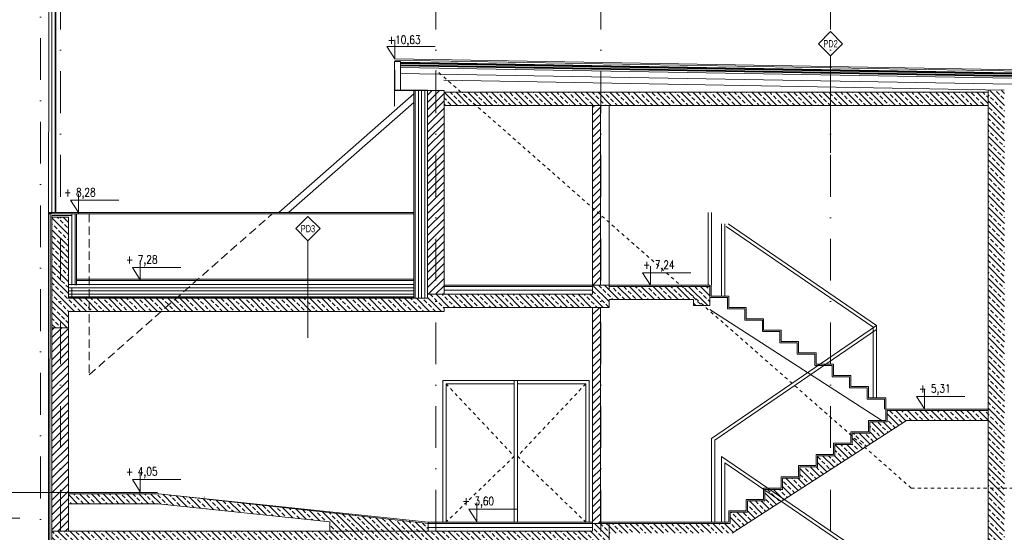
# Model space of a CAD drawing. Header units: millimetres. Extents: x -82287 to 177822, y -399756 to 0.
# Tile 45 of 228: x 60843 to 62337, y -208610 to -207831. Entities that reach past the tile are written whole.
import ezdxf
from ezdxf.enums import TextEntityAlignment as Align

# ---------------------------------------------------------------- set-up
doc = ezdxf.new("R2010")
doc.units = ezdxf.units.MM
doc.header["$MEASUREMENT"] = 0
for name, pattern in [('SUŁOSZOWA - PB 21 03$0$2_3', [1, 0.5, -0.5]), ('SUŁOSZOWA - PB 21 03$0$CACHE', [9.525, 6.35, -3.175]), ('SUŁOSZOWA - PB 21 03$0$DASHDOT', [25.4, 12.7, -6.35, 0, -6.35]), ('SUŁOSZOWA - PB 21 03$0$HIDDEN', [9.525, 6.35, -3.175])]:
    doc.linetypes.add(name, pattern=pattern)
doc.layers.add('FL_XREF', color=252, linetype='Continuous')
for name, color, linetype, lineweight in [('SUŁOSZOWA - PB 21 03$0$!! 0_ Istn-sciany', 251, 'Continuous', 0), ('SUŁOSZOWA - PB 21 03$0$!! 0_ Istn-widok', 251, 'Continuous', 0), ('SUŁOSZOWA - PB 21 03$0$!! 0_ Opis', 251, 'Continuous', 0), ('SUŁOSZOWA - PB 21 03$0$!! 0_Istn-cienka', 251, 'Continuous', 0), ('SUŁOSZOWA - PB 21 03$0$!! 0_Opis_pom', 251, 'Continuous', 0), ('SUŁOSZOWA - PB 21 03$0$!! 1  WYDZIELENIE PPOŻ', 251, 'Continuous', 0), ('SUŁOSZOWA - PB 21 03$0$!! 1_ PROJ WARSTWY', 251, 'Continuous', 0), ('SUŁOSZOWA - PB 21 03$0$!! 1_ tynk zewn  - nowy', 251, 'Continuous', 0), ('SUŁOSZOWA - PB 21 03$0$!! 1_ widok', 251, 'Continuous', 0), ('SUŁOSZOWA - PB 21 03$0$!! 1_drzwi-linia', 251, 'Continuous', 0), ('SUŁOSZOWA - PB 21 03$0$!! 1_hatch projektowane ściany', 251, 'Continuous', 0), ('SUŁOSZOWA - PB 21 03$0$!! 1_OPIS POM NOWE', 251, 'Continuous', 0), ('SUŁOSZOWA - PB 21 03$0$!! 1_PROJ Sciany', 251, 'Continuous', 0), ('SUŁOSZOWA - PB 21 03$0$!! 1_PROJ TERMOIZOL', 251, 'Continuous', 0), ('SUŁOSZOWA - PB 21 03$0$!! 1_PROJ widok', 251, 'Continuous', 0), ('SUŁOSZOWA - PB 21 03$0$!! 1_PROJ ŻELBET', 251, 'Continuous', 0), ('SUŁOSZOWA - PB 21 03$0$!! 2 _linia hydroizol', 251, 'Continuous', 0), ('SUŁOSZOWA - PB 21 03$0$!! 2_ remont Ocieplenie', 251, 'SUŁOSZOWA - PB 21 03$0$ZIGZAG', 0), ('SUŁOSZOWA - PB 21 03$0$0-osie-liniA', 251, 'SUŁOSZOWA - PB 21 03$0$DASHDOT', 0), ('SUŁOSZOWA - PB 21 03$0$0-rzedne-blok', 251, 'Continuous', 0)]:
    doc.layers.add(name, color=color, linetype=linetype, lineweight=lineweight)
doc.styles.add('SUŁOSZOWA - PB 21 03$0$ARIAL', font='tahoma.ttf')
doc.styles.add('SUŁOSZOWA - PB 21 03$0$ARIAL TEEN', font='arial.ttf')
doc.styles.add('SUŁOSZOWA - PB 21 03$0$DEUTSCH', font='SIMPLEX8')
doc.linetypes.add('SUŁOSZOWA - PB 21 03$0$BATTING', pattern='A,0.00254,-2.54,[134,ltypeshp.shx,S=2.54,R=0,X=-2.54,Y=0],-5.08,[134,ltypeshp.shx,S=2.54,R=180,X=2.54,Y=0],-2.54', length=10.16254)
doc.linetypes.add('SUŁOSZOWA - PB 21 03$0$ZIGZAG', pattern='A,0.00254,-5.08,[131,ltypeshp.shx,S=5.08,R=0,X=-5.08,Y=0],-10.16,[131,ltypeshp.shx,S=5.08,R=180,X=5.08,Y=0],-5.08', length=20.32254)
pattern_1 = [(135, (0, 0), (-8.9802561, -8.9802561), []), (135, (5e-16, 8.98), (-8.9802561, -8.9802561), [6.35, -3.175])]
pattern_2 = [(45, (0, 0), (-5.61266008, 5.61266008), [])]

# ---------------------------------------------------------------- blocks, each defined once
blk = doc.blocks.new('SUŁOSZOWA - PB 21 03$0$BLOK OSIE D-E PD')
at = {"layer": 'SUŁOSZOWA - PB 21 03$0$0-osie-liniA', "ltscale": 5}
for points in [[(60812.1, -216318.8), (60812.1, -214526.3)], [(60842.6, -214526.3), (60842.6, -216318.8)], [(61412.1, -214526.3), (61412.1, -216318.8)], [(61662.6, -214526.3), (61662.6, -216318.8)], [(62011.1, -214526.3), (62011.1, -216318.8)]]:
    blk.add_lwpolyline(points, dxfattribs=at)
blk = doc.blocks.new('SUŁOSZOWA - PB 21 03$0$D_kota')
for p, q in [((-0.8, 15), (8.7, 15)), ((8.7, 0), (-0.8, 15)), ((8.7, 0), (8.7, 23))]:
    blk.add_line(p, q)
blk.add_lwpolyline([(-0.8, 15), (57.9, 15)])
at = {"style": 'SUŁOSZOWA - PB 21 03$0$DEUTSCH', "width": 0.8}
blk.add_attdef('POZ.ARCH', (7.3, 19.7), '', height=10, dxfattribs=at)
blk = doc.blocks.new('SUŁOSZOWA - PB 21 03')
at = {"layer": 'SUŁOSZOWA - PB 21 03$0$!! 1_hatch projektowane ściany'}
h = blk.add_hatch(dxfattribs=at)
h.set_pattern_fill('ANSI31', color=256, scale=2.5)
h.set_pattern_definition(pattern_2)
h.paths.add_polyline_path([(61412.06735, -207991.73849), (61399.56735, -207991.73849), (61399.56735, -208011.63943), (61412.06735, -208000.63943)])
h.paths.add_polyline_path([(61424.56735, -207991.73849), (61412.06735, -207991.73849), (61412.06735, -208000.63943), (61424.56735, -208011.63943)])
h.paths.add_polyline_path([(61424.56735, -208011.63943), (61412.06735, -208000.63943), (61412.06735, -208300.97711), (61424.56735, -208300.97711)])
h.paths.add_polyline_path([(61412.06735, -208000.63943), (61399.56735, -208011.63943), (61399.56735, -208300.97711), (61412.06735, -208300.97711)])
h = blk.add_hatch(dxfattribs=at)
h.set_pattern_fill('ANSI33', color=256, scale=2, angle=90)
h.set_pattern_definition([(135, (-850.502, 666.761), (-8.9802561, -8.9802561), []), (135, (-850.502, 675.741), (-8.9802561, -8.9802561), [6.35, -3.175])])
h.paths.add_polyline_path([(61759.56505, -207994.21604), (61424.56735, -207994.21604), (61424.56735, -208014.21604), (61759.56505, -208014.21604)])
h.paths.add_polyline_path([(62250.06965, -208014.21604), (62250.06965, -207994.21604), (61759.56505, -207994.21604), (61759.56505, -208014.21604)])
h = blk.add_hatch(dxfattribs=at)
h.set_pattern_fill('ANSI33', color=256, scale=2, angle=90)
h.set_pattern_definition(pattern_1)
h.paths.add_polyline_path([(62275.06965, -207991.73849), (62250.06965, -207991.73849), (62250.06965, -209026.97711), (62275.06965, -209026.97711)])
h = blk.add_hatch(dxfattribs=at)
h.set_pattern_fill('ANSI31', color=256, scale=2.5)
h.set_pattern_definition(pattern_2)
h.paths.add_polyline_path([(61662.06965, -208220.64146), (61650.06965, -208210.08146), (61650.06965, -208286.97711), (61662.06965, -208286.97711)])
h.paths.add_polyline_path([(61662.06965, -208014.21604), (61650.06965, -208014.21604), (61650.06965, -208210.08146), (61662.06965, -208220.64146)])
h = blk.add_hatch(dxfattribs=at)
h.set_pattern_fill('ANSI33', color=256, scale=2, angle=90)
h.set_pattern_definition(pattern_1)
h.paths.add_polyline_path([(60842.56735, -208183.97711), (60829.56735, -208183.97711), (60829.56735, -208351.97711), (60842.56735, -208351.97711)])
h.paths.add_polyline_path([(61412.06735, -208300.97711), (61399.56735, -208300.97711), (61399.56735, -208306.97711), (60854.56735, -208306.97711), (60854.56735, -208183.97711), (60842.56735, -208183.97711), (60842.56735, -208351.97711), (60854.56735, -208351.97711), (60854.56735, -208326.97711), (61412.06735, -208326.97711)])
h.paths.add_polyline_path([(61675.06965, -208308.97711), (61762.45107, -208308.97711), (61739.7238, -208288.97711), (61675.06965, -208288.97711), (61675.06965, -208286.97711), (61650.06965, -208286.97711), (61650.06965, -208300.97711), (61412.06735, -208300.97711), (61412.06735, -208326.97711), (61424.56735, -208326.97711), (61424.56735, -208320.97711), (61675.06965, -208320.97711)])
h.paths.add_polyline_path([(61828.06965, -208288.97711), (61739.7238, -208288.97711), (61762.45107, -208308.97711), (61803.06965, -208308.97711), (61803.06965, -208317.98496), (61828.06965, -208317.98496)])
h = blk.add_hatch(dxfattribs=at)
h.set_pattern_fill('ANSI31', color=256, scale=2.5)
h.set_pattern_definition(pattern_2)
h.paths.add_polyline_path([(61662.06965, -208320.97711), (61650.06965, -208320.97711), (61650.06965, -208648.97711), (61662.06965, -208648.97711)])
h = blk.add_hatch(dxfattribs=at)
h.set_pattern_fill('ANSI31', color=256, scale=2.5)
h.set_pattern_definition(pattern_2)
h.paths.add_polyline_path([(60854.56735, -208351.97711), (60829.56735, -208351.97711), (60829.56735, -208660.97711), (60854.56735, -208660.97711)])
h = blk.add_hatch(dxfattribs=at)
h.set_pattern_fill('ANSI33', color=256, scale=2, angle=90)
h.set_pattern_definition(pattern_1)
h.paths.add_polyline_path([(61936.38889, -208615.59989), (61911.56965, -208598.58098), (61911.56965, -208614.69139), (61885.06965, -208614.69139), (61885.06965, -208631.83425), (61858.56965, -208631.83425), (61858.56965, -208648.97711), (61675.06965, -208648.97711), (61675.06965, -208663.97711), (61861.61325, -208663.97711)])
h.paths.add_polyline_path([(61918.90529, -208597.54854), (61911.56965, -208597.54854), (61911.56965, -208598.58098), (61936.38889, -208615.59989), (61940.93807, -208612.65673)])
h.paths.add_polyline_path([(62011.06735, -208567.28554), (62011.06735, -208546.11996), (61991.06965, -208546.11996), (61991.06965, -208563.26282), (61964.56965, -208563.26282), (61964.56965, -208580.40568), (61938.06965, -208580.40568), (61938.06965, -208597.54854), (61918.90529, -208597.54854), (61940.93807, -208612.65673)])
h.paths.add_polyline_path([(62036.95275, -208550.53859), (62017.56965, -208533.48146), (62017.56965, -208546.11996), (62011.06735, -208546.11996), (62011.06735, -208567.28554)])
h.paths.add_polyline_path([(62126.58673, -208492.54854), (62250.06965, -208492.54854), (62250.06965, -208477.54854), (62097.06965, -208477.54854), (62097.06965, -208494.69139), (62070.56965, -208494.69139), (62070.56965, -208511.83425), (62044.06965, -208511.83425), (62044.06965, -208528.97711), (62017.56965, -208528.97711), (62017.56965, -208533.48146), (62036.95275, -208550.53859)])
h = blk.add_hatch(dxfattribs=at)
h.set_pattern_fill('ANSI33', color=256, scale=2, angle=90)
h.set_pattern_definition(pattern_1)
h.paths.add_polyline_path([(61251.30528, -208660.97711), (61400.57978, -208660.97711), (61400.57978, -208648.97711), (60991.56735, -208603.97711), (60854.56735, -208603.97711), (60854.56735, -208618.97711), (60990.5716, -208618.97711), (61251.30528, -208646.38132)])
h = blk.add_hatch(dxfattribs=at)
h.set_pattern_fill('ANSI33', color=256, scale=2, angle=90)
h.set_pattern_definition(pattern_1)
h.paths.add_polyline_path([(60829.56735, -208705.97711), (60829.56735, -208661.47711), (61650.06965, -208660.97711), (61650.06965, -208648.97711), (61675.06965, -208648.97711), (61675.06965, -208680.97711), (60854.56735, -208680.97711), (60854.56735, -208705.97711)])
for points in [[(61349.56735, -207960.4615), (61349.56735, -207991.73849)], [(61399.56735, -207991.73849), (61349.56735, -207991.73849)], [(60829.56735, -208178.97711), (60824.20056, -208178.97314)]]:
    blk.add_lwpolyline(points)
at = {"layer": 'SUŁOSZOWA - PB 21 03$0$!! 0_ Istn-sciany'}
for points in [[(60824.55256, -207702.84422), (60823.51449, -209106.96325)], [(58038.56735, -208601.97711), (60780.56735, -208601.97711)], [(58038.56735, -208640.97711), (60780.56735, -208640.97711)]]:
    blk.add_lwpolyline(points, dxfattribs=at)
at = {"layer": 'SUŁOSZOWA - PB 21 03$0$!! 0_ Istn-widok', "lineweight": 35, "const_width": 1}
blk.add_lwpolyline([(62325.03274, -207962.57645), (61349.67901, -207945.55158)], dxfattribs=at)
at = {"layer": 'SUŁOSZOWA - PB 21 03$0$!! 0_ Istn-widok', "linetype": 'SUŁOSZOWA - PB 21 03$0$2_3', "ltscale": 10}
for points in [[(62133.39629, -208595.23097), (61412.06735, -207960.4615)], [(62133.39629, -208595.23097), (63380.06373, -208595.23097)]]:
    blk.add_lwpolyline(points, dxfattribs=at)
at = {"layer": 'SUŁOSZOWA - PB 21 03$0$!! 0_ Opis'}
for p, q in [((62011.06735, -207938.8626), (62011.06735, -208086.3626)), ((61217.98226, -208219.71612), (61217.98226, -208367.21612))]:
    blk.add_line(p, q, dxfattribs=at)
for points in [[(62011.06735, -207938.8626), (62029.45213, -207920.47782), (62011.06735, -207902.09305), (61992.68257, -207920.47782)], [(61217.98226, -208219.71612), (61236.36703, -208201.33135), (61217.98226, -208182.94657), (61199.59748, -208201.33135)]]:
    blk.add_lwpolyline(points, close=True, dxfattribs=at)
at = {"layer": 'SUŁOSZOWA - PB 21 03$0$!! 0_Istn-cienka', "linetype": 'SUŁOSZOWA - PB 21 03$0$HIDDEN', "ltscale": 2}
blk.add_lwpolyline([(60886.12655, -208178.97314), (60886.12655, -208423.2894), (61163.75867, -208178.97314)], dxfattribs=at)
at = {"layer": 'SUŁOSZOWA - PB 21 03$0$!! 1  WYDZIELENIE PPOŻ'}
blk.add_lwpolyline([(60989.81654, -208601.79309), (60854.56735, -208601.97711)], dxfattribs=at)
blk.add_lwpolyline([(61251.30528, -208660.97711), (61400.57978, -208660.97711), (61400.57978, -208648.97711), (60991.56735, -208603.97711), (60854.56735, -208603.97711), (60854.56735, -208618.97711), (60990.5716, -208618.97711), (61251.30528, -208646.38132)], close=True, dxfattribs=at)
at = {"layer": 'SUŁOSZOWA - PB 21 03$0$!! 1_ PROJ WARSTWY'}
for points in [[(62325.06965, -207960.4615), (61349.71592, -207943.43664)], [(62315.85708, -207967.41705), (61358.68014, -207950.70946)], [(62315.89198, -207965.41735), (61358.71505, -207948.70977)], [(62315.74954, -207973.57782), (61358.57261, -207956.87024)], [(62315.79438, -207971.00891), (61358.61745, -207954.30132)], [(62315.82056, -207969.50914), (61358.64363, -207952.80155)], [(62274.53141, -207990.8611), (61424.15864, -207976.01779)], [(62250.06965, -207994.21604), (61424.56735, -207994.21604)], [(61378.56735, -208279.97711), (60866.56735, -208279.97711)], [(61378.56735, -208285.97711), (60854.56735, -208285.97711)], [(61378.56735, -208295.97711), (60854.56735, -208295.97711)], [(61650.06965, -208288.97711), (61424.56735, -208288.97711)], [(61650.06965, -208294.97711), (61424.56735, -208294.97711)], [(61378.56735, -208304.97711), (60854.56735, -208304.97711)], [(61650.06965, -208648.97711), (61400.57978, -208648.97711)], [(61650.06965, -208654.97711), (61400.57978, -208654.97711)]]:
    blk.add_lwpolyline(points, dxfattribs=at)
at = {"layer": 'SUŁOSZOWA - PB 21 03$0$!! 1_ tynk zewn  - nowy'}
for points in [[(60834.17095, -208176.9487), (60834.17095, -207702.84422)], [(60835.17095, -208176.94939), (60835.17095, -207702.84422)], [(61378.56735, -208306.97711), (61378.56735, -207991.73849)], [(61380.56735, -208306.97711), (61380.56735, -207991.73849)], [(60824.20056, -208178.97314), (60869.56735, -208178.97314), (60869.56735, -208176.97314), (60824.20206, -208176.94182)], [(60864.56735, -208286.97711), (60864.56735, -208178.97314)], [(60866.56735, -208286.97711), (60866.56735, -208178.97314)]]:
    blk.add_lwpolyline(points, dxfattribs=at)
at = {"layer": 'SUŁOSZOWA - PB 21 03$0$!! 1_ widok'}
for points in [[(60780.56735, -208601.97711), (60860.06373, -208601.97711)], [(61060.92738, -208608.97711), (61060.56735, -208608.97711)]]:
    blk.add_lwpolyline(points, dxfattribs=at)
at = {"layer": 'SUŁOSZOWA - PB 21 03$0$!! 1_drzwi-linia'}
for points in [[(61536.06735, -208646.97711), (61536.06735, -208431.97711), (61422.56735, -208431.97711), (61422.56735, -208646.97711)], [(61531.06735, -208646.97711), (61531.06735, -208436.97711), (61427.56735, -208436.97711), (61427.56735, -208646.97711)], [(61531.06735, -208646.97711), (61531.06735, -208431.97711), (61644.56735, -208431.97711), (61644.56735, -208646.97711)], [(61536.06735, -208646.97711), (61536.06735, -208436.97711), (61639.56735, -208436.97711), (61639.56735, -208646.97711)]]:
    blk.add_lwpolyline(points, dxfattribs=at)
at = {"layer": 'SUŁOSZOWA - PB 21 03$0$!! 1_drzwi-linia', "linetype": 'SUŁOSZOWA - PB 21 03$0$2_3', "ltscale": 10}
for points in [[(61427.56735, -208436.97711), (61531.06735, -208546.97711), (61427.56735, -208646.97711)], [(61639.56735, -208436.97711), (61536.06735, -208546.97711), (61639.56735, -208646.97711)]]:
    blk.add_lwpolyline(points, dxfattribs=at)
at = {"layer": 'SUŁOSZOWA - PB 21 03$0$!! 1_PROJ Sciany'}
for p, q in [((61650.06965, -208292.97711), (61650.06965, -208014.21604)), ((61662.06965, -208286.97711), (61662.06965, -208014.21604)), ((61650.06965, -208648.97711), (61650.06965, -208320.97711)), ((61662.06965, -208648.97711), (61662.06965, -208320.97711))]:
    blk.add_line(p, q, dxfattribs=at)
blk.add_lwpolyline([(61358.65713, -207991.73849), (61349.56735, -207991.73849), (61349.56735, -207947.57677), (61358.65713, -207947.57677)], close=True, dxfattribs=at)
for points in [[(61399.56735, -208306.97711), (61399.56735, -207991.73849)], [(61424.56735, -207991.73849), (61399.56735, -207991.73849)], [(61424.56735, -208300.97711), (61424.56735, -207991.73849)], [(61378.56735, -208277.97711), (60866.56735, -208277.97711)], [(61650.06965, -208286.97711), (61424.56735, -208286.97711)], [(61828.06965, -208286.97711), (61675.06965, -208286.97711)], [(60829.56735, -208351.97711), (60829.56735, -208660.97711)], [(60854.56735, -208351.97711), (60854.56735, -208660.97711)], [(61650.06965, -208646.97711), (61400.57978, -208646.97711)], [(61855.57196, -208646.97711), (61662.56735, -208646.97711)]]:
    blk.add_lwpolyline(points, dxfattribs=at)
at = {"layer": 'SUŁOSZOWA - PB 21 03$0$!! 1_PROJ TERMOIZOL', "linetype": 'SUŁOSZOWA - PB 21 03$0$ZIGZAG', "ltscale": 0.75}
for points in [[(61385.56735, -208306.97711), (61385.56735, -207991.73849)], [(61395.56735, -208306.97711), (61395.56735, -207991.73849)], [(60859.56735, -208286.97711), (60859.56735, -208178.97314)], [(61378.56735, -208290.97711), (60854.56735, -208290.97711)], [(60859.56735, -208306.97711), (60859.56735, -208291.97711)], [(61378.56735, -208300.97711), (60854.56735, -208300.97711)]]:
    blk.add_lwpolyline(points, dxfattribs=at)
at = {"layer": 'SUŁOSZOWA - PB 21 03$0$!! 1_PROJ TERMOIZOL', "linetype": 'SUŁOSZOWA - PB 21 03$0$ZIGZAG', "ltscale": 0.55}
for points in [[(60826.72684, -208178.975), (60826.01449, -209056.96325)], [(60829.50933, -208183.97711), (60829.50933, -208181.47711), (60859.56735, -208181.47711)]]:
    blk.add_lwpolyline(points, dxfattribs=at)
at = {"layer": 'SUŁOSZOWA - PB 21 03$0$!! 1_PROJ widok'}
for p, q in [((61675.06965, -208292.97711), (61675.06965, -208014.21604)), ((62095.06965, -208475.54854), (62250.06965, -208475.54854))]:
    blk.add_line(p, q, dxfattribs=at)
for points in [[(61173.59995, -208176.97314), (61378.56735, -207996.60183)], [(61349.56735, -207991.73849), (61349.56735, -208015.4615)], [(61188.73707, -208176.97314), (61378.56735, -208009.92249)], [(60869.56735, -208176.97314), (61378.56735, -208176.97314)], [(60869.56735, -208178.97314), (61378.56735, -208178.97314)], [(61825.57196, -208286.97711), (61825.57196, -208176.97711)], [(61830.57196, -208286.97711), (61830.57196, -208176.97711)], [(61845.57196, -208304.11996), (61845.57196, -208194.11996)], [(61850.57196, -208304.11996), (61850.57196, -208194.11996)], [(62075.57196, -208351.03971), (61852.74432, -208198.24361)], [(62080.57196, -208348.40568), (61855.57196, -208194.11996)], [(61828.06965, -208286.97711), (61828.06965, -208306.11996), (61854.56965, -208306.11996), (61854.56965, -208323.26282), (61881.06965, -208323.26282), (61881.06965, -208340.40568), (61907.56965, -208340.40568), (61907.56965, -208357.54854), (61934.06965, -208357.54854), (61934.06965, -208374.69139), (61960.56965, -208374.69139), (61960.56965, -208391.83425), (61987.06965, -208391.83425), (61987.06965, -208408.97711), (62013.56965, -208408.97711), (62013.56965, -208426.11996), (62040.06965, -208426.11996), (62040.06965, -208443.26282), (62066.56965, -208443.26282), (62066.56965, -208460.40568), (62093.06965, -208460.40568), (62093.06965, -208475.54854)], [(61830.06965, -208286.97711), (61830.06965, -208304.11996), (61856.56965, -208304.11996), (61856.56965, -208321.26282), (61883.06965, -208321.26282), (61883.06965, -208338.40568), (61909.56965, -208338.40568), (61909.56965, -208355.54854), (61936.06965, -208355.54854), (61936.06965, -208372.69139), (61962.56965, -208372.69139), (61962.56965, -208389.83425), (61989.06965, -208389.83425), (61989.06965, -208406.97711), (62015.56965, -208406.97711), (62015.56965, -208424.11996), (62042.06965, -208424.11996), (62042.06965, -208441.26282), (62068.56965, -208441.26282), (62068.56965, -208458.40568), (62095.06965, -208458.40568), (62095.06965, -208475.54854)], [(62088.86168, -208492.69139), (61828.06965, -208323.98496)], [(61830.57196, -208646.97711), (61830.57196, -208519.83425), (62080.57196, -208348.40568)], [(61835.57196, -208646.97711), (61835.57196, -208522.46828), (62080.57196, -208354.46828)], [(62075.57196, -208458.40568), (62075.57196, -208351.03971)], [(62080.57196, -208458.40568), (62080.57196, -208348.40568)], [(61856.56965, -208646.97711), (61856.56965, -208629.83425), (61883.06965, -208629.83425), (61883.06965, -208612.69139), (61909.56965, -208612.69139), (61909.56965, -208595.54854), (61936.06965, -208595.54854), (61936.06965, -208578.40568), (61962.56965, -208578.40568), (61962.56965, -208561.26282), (61989.06965, -208561.26282), (61989.06965, -208544.11996), (62015.56965, -208544.11996), (62015.56965, -208526.97711), (62042.06965, -208526.97711), (62042.06965, -208509.83425), (62068.56965, -208509.83425), (62068.56965, -208492.69139), (62095.06965, -208492.69139), (62095.06965, -208475.54854)], [(61845.57196, -208646.97711), (61845.57196, -208547.26282), (62080.57196, -208708.40568)], [(61850.57196, -208646.97711), (61850.57196, -208556.75399), (62075.57196, -208711.03971)]]:
    blk.add_lwpolyline(points, dxfattribs=at)
at = {"layer": 'SUŁOSZOWA - PB 21 03$0$!! 1_PROJ ŻELBET'}
for p, q in [((62250.06965, -209166.97711), (62250.06965, -207991.73849)), ((62097.06965, -208477.54854), (62250.06965, -208477.54854)), ((62126.58673, -208492.54854), (62250.06965, -208492.54854))]:
    blk.add_line(p, q, dxfattribs=at)
for points in [[(62250.06965, -207994.21604), (61424.56735, -207994.21604)], [(62250.06965, -208014.21604), (61424.56735, -208014.21604)], [(60829.56735, -208183.97711), (60829.56735, -208351.97711)], [(60854.56735, -208306.97711), (60854.56735, -208183.97711), (60829.56735, -208183.97711)], [(61675.06965, -208288.97711), (61675.06965, -208286.97711), (61650.06965, -208286.97711), (61650.06965, -208300.97711)], [(61828.06965, -208288.97711), (61675.06965, -208288.97711)], [(61828.06965, -208288.97711), (61828.06965, -208317.98496), (61803.06965, -208317.98496), (61803.06965, -208308.97711)], [(61399.56735, -208306.97711), (60854.56735, -208306.97711)], [(61650.06965, -208300.97711), (61399.56735, -208300.97711)], [(61803.06965, -208308.97711), (61675.06965, -208308.97711)], [(61675.06965, -208308.97711), (61675.06965, -208320.97711)], [(61675.06965, -208320.97711), (61424.56735, -208320.97711), (61424.56735, -208326.97711), (60854.56735, -208326.97711)], [(60854.56735, -208326.97711), (60854.56735, -208351.97711), (60829.56735, -208351.97711)], [(61675.06965, -208648.97711), (61858.56965, -208648.97711), (61858.56965, -208631.83425), (61885.06965, -208631.83425), (61885.06965, -208614.69139), (61911.56965, -208614.69139), (61911.56965, -208597.54854), (61938.06965, -208597.54854), (61938.06965, -208580.40568), (61964.56965, -208580.40568), (61964.56965, -208563.26282), (61991.06965, -208563.26282), (61991.06965, -208546.11996), (62017.56965, -208546.11996), (62017.56965, -208528.97711), (62044.06965, -208528.97711), (62044.06965, -208511.83425), (62070.56965, -208511.83425), (62070.56965, -208494.69139), (62097.06965, -208494.69139), (62097.06965, -208477.54854)], [(61861.61325, -208663.97711), (62126.58673, -208492.54854)], [(60854.56735, -208603.97711), (60991.55402, -208603.97711)], [(60991.35829, -208603.9662), (61400.57978, -208646.97711)], [(60990.6009, -208618.97711), (60854.56735, -208618.97711)], [(60990.5716, -208618.97711), (61251.30528, -208646.38132)], [(61251.30528, -208646.38132), (61251.30528, -208660.97711)], [(61400.57978, -208646.97711), (61400.57978, -208660.97711)], [(61650.06965, -208648.97711), (61650.06965, -208660.97711)], [(61650.06965, -208648.97711), (61675.06965, -208648.97711)], [(61675.06965, -208648.97711), (61675.06965, -208680.97711)], [(61650.06965, -208660.97711), (60829.56735, -208660.97711)], [(60829.56735, -208660.97711), (60829.56735, -208705.97711), (60854.56735, -208705.97711), (60854.56735, -208680.97711)]]:
    blk.add_lwpolyline(points, dxfattribs=at)
at = {"layer": 'SUŁOSZOWA - PB 21 03$0$!! 2 _linia hydroizol', "linetype": 'SUŁOSZOWA - PB 21 03$0$CACHE', "ltscale": 0.5, "const_width": 1.5}
blk.add_lwpolyline([(62315.87453, -207966.4172), (61358.6976, -207949.70961)], dxfattribs=at)
at = {"layer": 'SUŁOSZOWA - PB 21 03$0$!! 2 _linia hydroizol', "linetype": 'SUŁOSZOWA - PB 21 03$0$CACHE', "const_width": 1.5}
for points in [[(62315.80747, -207970.25902), (61358.63054, -207953.55144)], [(61378.56735, -208305.97711), (60854.56735, -208305.97711)]]:
    blk.add_lwpolyline(points, dxfattribs=at)
at = {"layer": 'SUŁOSZOWA - PB 21 03$0$!! 2_ remont Ocieplenie', "linetype": 'SUŁOSZOWA - PB 21 03$0$ZIGZAG', "ltscale": 0.75}
blk.add_lwpolyline([(60829.17095, -208176.94182), (60829.17095, -207702.84422)], dxfattribs=at)
at = {"layer": 'SUŁOSZOWA - PB 21 03$0$!! 2_ remont Ocieplenie', "linetype": 'SUŁOSZOWA - PB 21 03$0$BATTING', "ltscale": 0.75}
blk.add_lwpolyline([(62315.59247, -207982.57645), (61358.41554, -207965.86887)], dxfattribs=at)
at = {"layer": 'SUŁOSZOWA - PB 21 03$0$!! 2_ remont Ocieplenie', "linetype": 'Continuous', "ltscale": 0.75}
blk.add_lwpolyline([(61390.56735, -208306.97711), (61390.56735, -207991.73849)], dxfattribs=at)
blk.add_blockref('SUŁOSZOWA - PB 21 03$0$BLOK OSIE D-E PD', (0, 6945.20117))
at = {"layer": 'SUŁOSZOWA - PB 21 03$0$0-rzedne-blok'}
ref = blk.add_blockref('SUŁOSZOWA - PB 21 03$0$D_kota', (61338.89061, -207943.43664), dxfattribs=dict(at, xscale=1.250000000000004, yscale=1.250000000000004, zscale=1.250000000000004))
ref.add_attrib('POZ.ARCH', '+10,63', (61339.15698, -207920.77636), dxfattribs={"layer": '0', "height": 12.5, "style": 'SUŁOSZOWA - PB 21 03$0$DEUTSCH', "width": 0.8})
ref = blk.add_blockref('SUŁOSZOWA - PB 21 03$0$D_kota', (60858.74203, -208176.97314), dxfattribs=dict(at, xscale=1.250000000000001, yscale=1.250000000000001, zscale=1.250000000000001))
ref.add_attrib('POZ.ARCH', '+ 8,28', (60847.91671, -208152.39319), dxfattribs={"layer": '0', "height": 12.5, "style": 'SUŁOSZOWA - PB 21 03$0$DEUTSCH', "width": 0.8})
ref = blk.add_blockref('SUŁOSZOWA - PB 21 03$0$D_kota', (60952.56735, -208278.97711), dxfattribs=dict(at, xscale=1.250000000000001, yscale=1.250000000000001, zscale=1.250000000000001))
ref.add_attrib('POZ.ARCH', '+ 7,28', (60941.74203, -208254.39716), dxfattribs={"layer": '0', "height": 12.5, "style": 'SUŁOSZOWA - PB 21 03$0$DEUTSCH', "width": 0.8})
ref = blk.add_blockref('SUŁOSZOWA - PB 21 03$0$D_kota', (61726.82496, -208286.97711), dxfattribs=dict(at, xscale=1.250000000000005, yscale=1.250000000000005, zscale=1.250000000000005))
ref.add_attrib('POZ.ARCH', '+ 7,24', (61726.47336, -208262.39716), dxfattribs={"layer": '0', "height": 12.5, "style": 'SUŁOSZOWA - PB 21 03$0$DEUTSCH', "width": 0.8})
ref = blk.add_blockref('SUŁOSZOWA - PB 21 03$0$D_kota', (62142.62432, -208474.88805), dxfattribs=dict(at, xscale=1.250000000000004, yscale=1.250000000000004, zscale=1.250000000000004))
ref.add_attrib('POZ.ARCH', '+ 5,31 ', (62145.40819, -208450.3081), dxfattribs={"layer": '0', "height": 12.5, "style": 'SUŁOSZOWA - PB 21 03$0$DEUTSCH', "width": 0.8})
ref = blk.add_blockref('SUŁOSZOWA - PB 21 03$0$D_kota', (60952.56735, -208600.84616), dxfattribs=dict(at, xscale=1.250000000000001, yscale=1.250000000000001, zscale=1.250000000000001))
ref.add_attrib('POZ.ARCH', '+ 4,05', (60941.74203, -208576.26622), dxfattribs={"layer": '0', "height": 12.5, "style": 'SUŁOSZOWA - PB 21 03$0$DEUTSCH', "width": 0.8})
ref = blk.add_blockref('SUŁOSZOWA - PB 21 03$0$D_kota', (61463.35022, -208645.84616), dxfattribs=dict(at, xscale=1.250000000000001, yscale=1.250000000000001, zscale=1.250000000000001))
ref.add_attrib('POZ.ARCH', '+ 3,60', (61452.52491, -208621.26622), dxfattribs={"layer": '0', "height": 12.5, "style": 'SUŁOSZOWA - PB 21 03$0$DEUTSCH', "width": 0.8})
at = {"layer": 'SUŁOSZOWA - PB 21 03$0$!! 0_ Opis', "style": 'SUŁOSZOWA - PB 21 03$0$ARIAL TEEN', "width": 0.7}
for s, p in [('PD2', (62011.06735, -207920.47782)), ('PD3', (61217.98226, -208201.33135))]:
    blk.add_text(s, height=11, dxfattribs=at).set_placement(p, align=Align.MIDDLE_CENTER)
at = {"layer": 'SUŁOSZOWA - PB 21 03$0$!! 0_Opis_pom', "ltscale": 0.7, "style": 'SUŁOSZOWA - PB 21 03$0$ARIAL'}
for tag, p in [('B0,19', (52679.2094, -194257.55204)), ('B2,14', (73874.0461, -194402.0887)), ('B2,12', (73342.49259, -194413.89249)), ('B1,21', (60405.50261, -194427.18207)), ('A1,16', (59129.54925, -194448.08429)), ('B1/17', (59524.53699, -194450.37428)), ('B1,19', (59914.81903, -194448.15658)), ('1,23', (61575.22173, -194450.37428)), ('B2,11', (73069.01144, -194438.89383)), ('B2,16', (75195.07765, -194441.83446)), ('B0,15', (51514.15008, -194461.8073)), ('A1,1', (58808.06672, -194460.94161)), ('1,22', (60947.33929, -194456.1144)), ('B3,7', (87459.81312, -194465.07097)), ('B0,18', (52071.43815, -194478.40179)), ('B1,18', (59715.51745, -194473.87108)), ('B2,17', (75506.7465, -194471.3759)), ('B2,19.1', (76701.67035, -194466.03695)), ('B3,3', (88235.73906, -194465.79732)), ('B3,8', (90006.66539, -194478.47972)), ('B1,20', (60198.53687, -194490.17374)), ('B2,10', (72728.63362, -194489.37283)), ('B2,15', (74566.38885, -194487.81114)), ('B3,6', (86826.65132, -194483.15512)), ('A0,6', (49094.40602, -194505.72387)), ('A2,5', (72452.45009, -194505.90583)), ('B2,13', (73649.91716, -194500.01242)), ('A0,4', (49692.81919, -194517.93289)), ('A0,3', (49906.53818, -194524.03766)), ('B0,22', (54187.56644, -194519.04308)), ('A1,6', (58565.96262, -194514.50753)), ('B1,1', (61908.24378, -194515.48656)), ('A0,5', (49399.71914, -194533.19455)), ('B0,20', (53125.45224, -194527.8835)), ('B0,21', (53847.26622, -194535.08002)), ('B1,3', (62229.35503, -194604.49851)), ('B2,18', (75922.43604, -194612.23635)), ('B2,19', (77152.69039, -194617.53776)), ('A3,4', (85509.27934, -194642.47136)), ('B0,24B', (54824.42896, -194684.26784)), ('B0,16', (51457.40872, -194704.43091)), ('B1,4', (63476.45184, -194691.11207)), ('B0,13', (50367.63944, -194706.5583)), ('B0,17', (51897.58569, -194706.77195)), ('A2,4', (71695.75649, -194707.44268)), ('A1,5', (58149.22649, -194724.80163)), ('A2.1', (72371.45884, -194731.56251)), ('B0,23', (54542.05776, -194742.93939)), ('A1,2', (58744.42262, -194746.622)), ('B1,2D', (60756.29674, -194750.92727)), ('B0,14', (50962.60809, -194789.06568)), ('A1,15', (59129.54925, -194780.73348)), ('B1,4', (63483.03852, -194791.04365)), ('A3.1', (86079.08704, -194786.62422)), ('A0,2', (49295.91259, -194810.95246)), ('B2.7', (74548.27897, -194836.12781)), ('B3,2', (89035.72921, -194837.99287)), ('B0,7', (52851.95551, -194845.56115)), ('B1,2B', (62374.83512, -194841.86715)), ('B1,2A', (61803.35407, -194869.27513)), ('B0,8', (51561.38742, -194890.27848)), ('A1,3', (58810.05243, -195008.83917)), ('A3.2', (86016.50296, -195004.88875)), ('A0,1', (49914.27925, -195025.82804)), ('A0,10', (49695.87246, -195042.9259)), ('B0,17', (51225.06492, -195049.74007)), ('B0,6', (52110.41055, -195069.39267)), ('B1,8', (61403.63433, -195071.25189)), ('A2.2', (72371.45884, -195070.78713)), ('B2.2', (74976.1855, -195068.47988)), ('A0,7', (49042.50308, -195082.6056)), ('B3,11', (88623.94853, -195099.23575)), ('B3,4', (87612.56208, -195132.78192)), ('B3,5', (86839.47632, -195174.05241)), ('B0,12', (50313.60595, -195207.52936)), ('B0,11', (50726.178, -195219.06638)), ('B3,10', (89778.42161, -195220.68871)), ('B1,6', (63686.26823, -195231.3997)), ('B0,24A', (54359.17011, -195245.97867)), ('A1,4', (58093.66276, -195250.96213)), ('A0,11', (49643.96951, -195271.84772)), ('B0,10', (51476.34179, -195259.44699)), ('B3,9', (90479.74099, -195260.18621)), ('B1,14', (59332.54805, -195280.73534)), ('A0,8', (49042.50308, -195293.21363)), ('B0,9', (51798.4912, -195291.17482)), ('B2,21', (75970.16114, -195290.81005)), ('B1,13', (60186.62513, -195314.46953)), ('B2,9', (73175.51251, -195317.21162)), ('B0,3', (52068.59538, -195319.60465)), ('B1,10', (60892.94126, -195319.45825)), ('B1,5', (63419.22943, -195317.21026)), ('A2.3', (71832.37045, -195318.78232)), ('B2,4', (74493.5947, -195318.7733)), ('B2,3', (74674.2815, -195319.28036)), ('A3,3', (85569.83931, -195318.78232)), ('B3,1', (88723.65615, -195329.98594)), ('B1,9', (61058.12383, -195344.48743)), ('B2,8', (73894.209, -195338.18956)), ('B2,20', (77211.021, -195343.82367)), ('B0,2', (52227.2348, -195357.98297)), ('B2.1', (75304.74121, -195348.36327)), ('B1,2C', (61827.40698, -195369.02625)), ('B1,7', (62134.52151, -195372.05069)), ('B0,1', (53061.17304, -195403.85659)), ('A0,9', (49001.50444, -195413.15723)), ('A0,12', (49689.76592, -195485.50737)), ('B0,4', (52224.78303, -195500.96352)), ('B2,5', (74686.48999, -195507.24036)), ('B1,11', (61050.00078, -195512.89565)), ('B1,12', (60864.00751, -195544.00738)), ('B2,6', (74499.29165, -195549.55175)), ('B0,5', (52066.14362, -195556.83806)), ('C2,2', (74812.78942, -195865.8959)), ('C1,3', (61091.58871, -195973.27844)), ('C0,2A', (52278.30875, -196050.48297)), ('C0,1', (52808.36775, -196132.34208)), ('C1,2', (61690.27405, -196439.72387)), ('C1,1', (62060.59754, -196465.28533)), ('C3,1', (88979.71614, -196545.67785)), ('C0,2B', (53028.88223, -196668.8019)), ('C1,4', (61008.68123, -196686.32122)), ('C2,1', (75334.65984, -196786.2197)), ('C2,3', (74834.65119, -196933.26657)), ('C1,5', (61062.7252, -196991.42453)), ('C1,10', (62127.38542, -196998.81344)), ('C1,9', (62147.33751, -197289.53424)), ('C1,6', (61131.41824, -197329.69535)), ('C0,3', (52181.98562, -197341.92176)), ('D1,1', (73931.12245, -197584.03121)), ('C0,4', (52345.96562, -197596.60561)), ('D0,18', (60296.49264, -197617.95269)), ('C2,4', (75243.70451, -197663.89)), ('D0,7', (59141.53804, -197722.84718)), ('C1,7', (61222.2575, -197737.18052)), ('D0,3', (59562.25866, -197751.14316)), ('D0,17', (60701.16801, -197741.44864)), ('D1,6', (72757.78643, -197751.22612)), ('D1,4', (73157.19908, -197744.29721)), ('D0,6', (58741.71849, -197802.61699)), ('D0,10', (58357.73602, -197820.93991)), ('D,09', (59195.67196, -197881.51243)), ('C0,5', (52269.72696, -197902.4362)), ('C0,6', (52872.93793, -197917.07354)), ('D0,2', (59943.06082, -197917.06725)), ('D1,3', (73475.28953, -197924.29875)), ('D0,16', (60721.3534, -197935.2949)), ('D0,8', (59058.9008, -197963.64925)), ('D0,5', (59448.52586, -197969.8061)), ('C2,5', (74555.08284, -197988.7886)), ('D1,5', (73291.61607, -197999.29956)), ('D0,4', (59655.02693, -198042.2589)), ('D0,15', (60692.12223, -198127.4643)), ('D0,1', (59931.33074, -198173.12806)), ('D1,2', (73578.07819, -198172.30068)), ('D0,11', (58161.27105, -198211.45823)), ('D0,12', (58250.99458, -198537.17631)), ('D0,13', (58250.99458, -198764.99605)), ('D0,14', (59130.08589, -198795.3373)), ('D1,7', (71854.87376, -198786.88467)), ('D1,8', (71715.35366, -199212.44512))]:
    blk.add_attdef(tag, text='', height=11.968, dxfattribs=at).set_placement(p, align=Align.MIDDLE_CENTER)
at = {"layer": 'SUŁOSZOWA - PB 21 03$0$!! 1_OPIS POM NOWE', "style": 'SUŁOSZOWA - PB 21 03$0$ARIAL'}
for tag, p in [('C1.7A', (61271.6179, -197538.30303)), ('C2.5B', (74970.66097, -197546.70728)), ('C2,5C', (74903.71123, -197659.13664)), ('C2.4', (75374.07862, -197726.11453)), ('D1,2B', (74322.25834, -197791.43247)), ('C1.7C', (61260.26049, -197811.38428)), ('C1.8B', (61588.27341, -197817.62151)), ('C1.8A', (61884.42005, -197818.94854)), ('C1.7B', (61322.12354, -197933.89849)), ('C2,5A', (74943.41937, -197993.49482)), ('E1.2', (62164.78326, -198139.98688)), ('E1.5E', (62692.10372, -198153.27854)), ('D1,2C', (73419.9359, -198156.57844)), ('E2.9', (75361.45041, -198161.88904)), ('E2.7', (76022.45692, -198162.26272)), ('E3.1', (88990.58975, -198158.87886)), ('E1.5D', (62993.60773, -198185.416)), ('D1,2A', (74280.17915, -198172.30068)), ('E1.1', (61330.46191, -198191.9806)), ('E1.5C', (63016.9343, -198246.3437)), ('E1.5B', (63264.15117, -198307.8661)), ('E3.2', (88781.41347, -198385.24275)), ('E1.6', (61022.6264, -198421.00827)), ('E2.2', (74782.75417, -198427.85813)), ('E2.8', (75757.29014, -198437.09188)), ('E2.6', (76531.8031, -198444.40756)), ('E3.4', (89392.22607, -198450.03942)), ('E1.5A', (63049.47589, -198456.39852)), ('E1.5F', (62736.15118, -198589.14592)), ('E1.5G', (62892.39981, -198586.12622)), ('E1,4', (61888.25021, -198652.6996)), ('E2.1', (75803.99631, -198697.05773)), ('E1.5L', (63297.7633, -198733.65678)), ('E1.3', (61058.5992, -198806.28147)), ('E1.5H', (62893.53005, -198830.01758)), ('E2,3', (74778.52304, -198843.9541)), ('E3.3', (89150.95684, -198867.32581)), ('E1.5K', (63266.15427, -198904.67789)), ('E1.5I', (62723.74907, -199005.87002)), ('E2.4', (75135.87669, -199083.20857)), ('E2.5', (76615.04061, -199164.91143)), ('E1.5J', (63204.25187, -199215.697))]:
    blk.add_attdef(tag, text='', height=11.968, dxfattribs=at).set_placement(p, align=Align.MIDDLE_CENTER)

msp = doc.modelspace()

# ---------------------------------------------------------------- block references
at = {"layer": 'FL_XREF'}
msp.add_blockref('SUŁOSZOWA - PB 21 03', (62.3, 52.9), dxfattribs=at)

doc.saveas('drawing.dxf')
